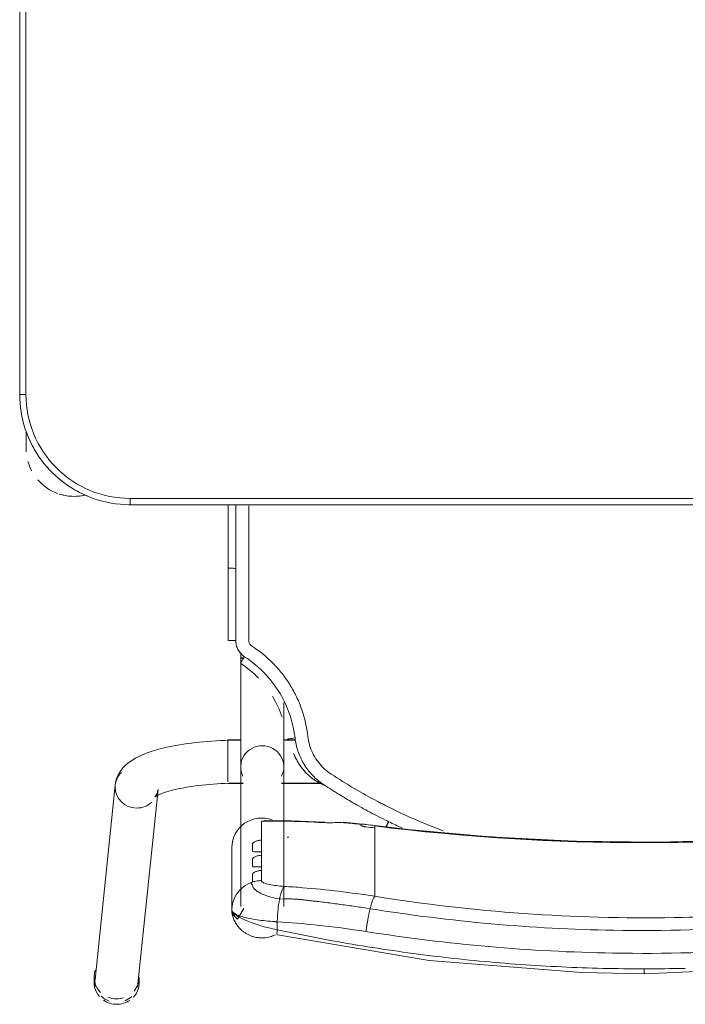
# Model space of a CAD drawing. Header units: metres. Extents: x 1.7 to 42.3, y -72.9 to -47.6.
# Tile 53 of 216: x 6.413 to 6.733, y -64.366 to -63.892. Entities that reach past the tile are written whole.
import ezdxf

# ---------------------------------------------------------------- set-up
doc = ezdxf.new("R2010")
doc.units = ezdxf.units.M
doc.layers.add('I-FURN', color=7, linetype='Continuous', lineweight=18)

# ---------------------------------------------------------------- blocks, each defined once
blk = doc.blocks.new('ConjuntoParaAlunoTamanho6 - CJA06_ConjuntoParaAlunoTamanho6-V15-2PAV - FRIGORÍFICA')
at = {"layer": 'I-FURN', "color": 253, "true_color": 0xaaaaaa}
for p, q in [((0.2432124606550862, 0.295256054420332), (0.2335379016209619, 0.201817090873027)), ((0.2425404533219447, 0.2945585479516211), (0.2425404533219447, 0.2919703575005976)), ((0.2643023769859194, 0.2919703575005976), (0.2643023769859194, 0.2945585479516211)), ((0.254127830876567, 0.1996852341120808), (0.26380238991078, 0.2931241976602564)), ((0.1731500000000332, 0.2581242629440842), (0.173150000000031, 0.190968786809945)), ((0.1938500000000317, 0.190968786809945), (0.1938500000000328, 0.2581242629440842)), ((0.1968477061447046, 0.2539495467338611), (0.1975389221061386, 0.2558006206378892)), ((0.1981000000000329, 0.2296403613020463), (0.1981000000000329, 0.2596939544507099)), ((0.1294314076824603, 0.243802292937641), (0.1294314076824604, 0.2531737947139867)), ((0.1745693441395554, 0.2544094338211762), (0.1751254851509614, 0.254353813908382)), ((0.1947122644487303, 0.2506185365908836), (0.1958994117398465, 0.2522106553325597)), ((0.1958994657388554, 0.2522107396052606), (0.1968476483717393, 0.2539494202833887)), ((0.1294314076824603, 0.2421389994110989), (0.1294314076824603, 0.243802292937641)), ((0.1294314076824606, 0.2421389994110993), (0.1294314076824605, 0.2365253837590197)), ((0.1838599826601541, 0.2390378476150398), (0.1838599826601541, 0.2407252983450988)), ((0.1294314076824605, 0.2365253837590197), (0.1294314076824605, 0.2348620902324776)), ((0.1294314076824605, 0.2348620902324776), (0.1294314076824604, 0.2292484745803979)), ((0.183859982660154, 0.231760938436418), (0.183859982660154, 0.233448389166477)), ((0.1294314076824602, 0.2275851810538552), (0.1294314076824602, 0.2292484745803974)), ((0.1294314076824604, 0.2275851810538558), (0.1294314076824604, 0.2219715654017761)), ((0.1838599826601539, 0.2170112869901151), (0.1838599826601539, 0.2261714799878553)), ((0.1294314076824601, 0.2203082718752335), (0.1294314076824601, 0.2219715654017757)), ((0.1294586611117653, 0.2191524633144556), (0.1443419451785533, 0.2175731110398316)), ((0.179439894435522, 0.2168937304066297), (0.1817272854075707, 0.2167811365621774)), ((0.1742864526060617, 0.1989367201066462), (0.1547360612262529, 0.1989367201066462)), ((0.1742893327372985, 0.1987867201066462), (0.1549429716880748, 0.1987867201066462)), ((0.1938500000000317, 0.1987867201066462), (0.1927106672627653, 0.1987867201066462)), ((0.2000000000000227, 0.1989367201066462), (0.192713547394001, 0.1989367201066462)), ((0.1938500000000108, 0.1984502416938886), (0.1938500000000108, 0.1987867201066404)), ((0.1938500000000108, 0.1976441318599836), (0.1938500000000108, 0.1984502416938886)), ((0.200000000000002, 0.1937960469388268), (0.2000000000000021, 0.1981376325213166)), ((0.1938500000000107, 0.1916047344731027), (0.1938500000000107, 0.1936664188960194)), ((0.200000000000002, 0.185727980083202), (0.200000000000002, 0.1936447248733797)), ((0.1938500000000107, 0.1858191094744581), (0.1938500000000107, 0.1868796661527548)), ((0.1938500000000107, 0.1837095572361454), (0.1938500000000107, 0.1858191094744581)), ((0.200000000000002, 0.17793672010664), (0.200000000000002, 0.1856002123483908)), ((0.1938500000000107, 0.1780885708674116), (0.1938500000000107, 0.1805865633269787)), ((0.1675711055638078, 0.1780867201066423), (0.1726767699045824, 0.1780867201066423)), ((0.1675962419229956, 0.1779367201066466), (0.1732320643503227, 0.1779367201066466)), ((0.1937679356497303, 0.1779367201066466), (0.2000000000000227, 0.1779367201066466)), ((0.1938500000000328, 0.1360373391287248), (0.1938500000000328, 0.1385735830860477)), ((0.1998252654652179, 0.1302070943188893), (0.1998241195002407, 0.09530095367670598)), ((0.1998165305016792, 0.0649665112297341), (0.1998241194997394, 0.0953010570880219)), ((0.2470000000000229, 0.0649665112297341), (-0.2469999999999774, 0.06496651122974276)), ((0.2470000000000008, 0.06496651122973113), (-0.2469999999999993, 0.06496651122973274)), ((0.2470000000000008, 0.06496651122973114), (0.2470000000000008, 0.06196651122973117)), ((0.2968749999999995, 0.03797151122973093), (0.2968749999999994, 0.02961464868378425)), ((0.2968749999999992, 0.03299232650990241), (0.2968749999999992, 0.03797151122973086)), ((0.3000000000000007, 0.01196651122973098), (0.2970000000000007, 0.01196651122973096)), ((0.3000000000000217, -0.332033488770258), (0.3000000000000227, 0.01196651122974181)), ((0.2999999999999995, -0.3320334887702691), (0.3000000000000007, 0.01196651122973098))]:
    blk.add_line(p, q, dxfattribs=at)
at = {"layer": 'I-FURN', "color": 253, "true_color": 0xaaaaaa, "flags": 128}
for points in [[(0.000100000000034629, 0.290399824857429), (-0.07266958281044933, 0.2872143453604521), (-0.1448601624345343, 0.2777017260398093), (-0.1760326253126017, 0.2716064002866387)], [(0.1762326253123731, 0.2716064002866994), (0.1033140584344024, 0.2839819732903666), (0.03017500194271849, 0.2898535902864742), (0.000100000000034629, 0.290399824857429)], [(0.1762658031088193, 0.2654018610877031), (0.1762658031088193, 0.2663721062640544), (0.1762658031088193, 0.2673423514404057), (0.1762658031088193, 0.268312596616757), (0.1762658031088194, 0.2692828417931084)], [(0.1980999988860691, 0.2597125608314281), (0.1979173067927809, 0.2609157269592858), (0.1973888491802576, 0.2620831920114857), (0.1953955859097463, 0.2642028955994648), (0.1922691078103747, 0.2589586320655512)], [(0.1975786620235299, 0.2559385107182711), (0.1979587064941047, 0.2577280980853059), (0.1981000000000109, 0.2596939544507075)], [(0.1980999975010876, 0.2597116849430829), (0.1980999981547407, 0.2521977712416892), (0.1980999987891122, 0.2446838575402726)], [(0.1981000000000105, 0.2296403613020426), (0.1981000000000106, 0.2371537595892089), (0.1981000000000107, 0.2446671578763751), (0.1981000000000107, 0.2521805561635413), (0.1981000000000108, 0.2596939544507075)], [(0.1881000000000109, 0.2462822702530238), (0.1881000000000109, 0.2453180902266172), (0.1881000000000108, 0.2443539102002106), (0.1881000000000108, 0.243389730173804), (0.1881000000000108, 0.2424255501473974)], [(0.1881002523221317, 0.246282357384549), (0.1899707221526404, 0.2470146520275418), (0.1917187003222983, 0.247994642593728)], [(0.1917187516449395, 0.2479946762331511), (0.1933094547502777, 0.2492039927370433), (0.1947121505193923, 0.2506184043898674)], [(0.1838599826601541, 0.2407252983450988), (0.1838599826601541, 0.241946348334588), (0.1838599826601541, 0.2431673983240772), (0.1838599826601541, 0.2443884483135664), (0.1838599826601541, 0.2456094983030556)], [(0.183859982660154, 0.233448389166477), (0.183859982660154, 0.2348457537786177), (0.183859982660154, 0.2362431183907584), (0.1838599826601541, 0.2376404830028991), (0.1838599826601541, 0.2390378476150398)], [(0.1881000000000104, 0.2386831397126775), (0.1881000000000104, 0.237799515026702), (0.1881000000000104, 0.2369158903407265), (0.1881000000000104, 0.236032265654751), (0.1881000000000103, 0.2351486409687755)], [(-0.1292586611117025, 0.2191524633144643), (-0.0886506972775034, 0.2234198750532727), (-0.04790057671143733, 0.2260954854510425), (-0.007073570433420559, 0.2271749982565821), (0.03376492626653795, 0.2266566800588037), (0.07454949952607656, 0.2245413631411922), (0.1152148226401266, 0.220832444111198), (0.1294586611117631, 0.2191524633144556)], [(0.1838599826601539, 0.2261714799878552), (0.183859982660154, 0.2275688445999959), (0.183859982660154, 0.2289662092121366), (0.183859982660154, 0.2303635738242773), (0.183859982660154, 0.231760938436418)], [(0.1881000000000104, 0.2314062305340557), (0.1881000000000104, 0.2305226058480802), (0.1881000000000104, 0.2296389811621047), (0.1881000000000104, 0.2287553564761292), (0.1881000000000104, 0.2278717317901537)], [(0.1294314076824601, 0.2193726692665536), (0.1294314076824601, 0.2196065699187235), (0.1294314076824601, 0.2198404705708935), (0.1294314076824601, 0.2200743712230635), (0.1294314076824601, 0.2203082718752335)], [(0.1361000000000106, 0.2190117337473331), (0.1361000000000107, 0.2189337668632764), (0.1361000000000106, 0.2188557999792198), (0.1361000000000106, 0.2187778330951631), (0.1361000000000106, 0.2186998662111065)], [(0.1535056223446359, 0.2176050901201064), (0.1692793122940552, 0.2168976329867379), (0.1813090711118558, 0.2167731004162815)], [(0.1817272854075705, 0.2167811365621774), (0.1827926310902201, 0.2168569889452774), (0.1838599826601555, 0.217011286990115)], [(0.2350704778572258, 0.2053619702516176), (0.2350077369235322, 0.2053133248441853), (0.2348200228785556, 0.2051835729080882), (0.2345106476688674, 0.2049931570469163), (0.2340848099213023, 0.20475802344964), (0.2335484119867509, 0.2044905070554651), (0.2329074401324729, 0.2042001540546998), (0.2321676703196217, 0.2038943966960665), (0.231334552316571, 0.2035790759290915), (0.2304131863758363, 0.2032588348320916), (0.2294083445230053, 0.2029374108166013), (0.2283245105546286, 0.2026178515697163), (0.2271659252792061, 0.2023026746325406), (0.2259366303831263, 0.2019939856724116), (0.2246405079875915, 0.2016935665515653), (0.2232813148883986, 0.2014029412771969), (0.2218627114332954, 0.2011234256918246), (0.2203882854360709, 0.200856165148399), (0.2188615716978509, 0.2006021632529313), (0.2172860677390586, 0.2003623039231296), (0.215665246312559, 0.2001373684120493), (0.2140025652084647, 0.1999280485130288), (0.2123014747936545, 0.1997349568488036), (0.2105654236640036, 0.1995586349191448), (0.208797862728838, 0.1993995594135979), (0.2070022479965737, 0.1992581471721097), (0.2051820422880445, 0.1991347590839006), (0.2033407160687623, 0.1990297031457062), (0.2014817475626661, 0.1989432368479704), (0.1996086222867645, 0.1988755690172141), (0.1977248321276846, 0.1988268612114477), (0.1958338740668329, 0.1987972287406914), (0.1939392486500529, 0.1987867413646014), (0.1938500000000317, 0.1987867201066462)], [(0.2335379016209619, 0.201817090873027), (0.2337286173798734, 0.2028696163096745), (0.2340307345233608, 0.2037613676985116), (0.2343720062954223, 0.2044473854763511), (0.2346851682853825, 0.2049236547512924), (0.2349211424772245, 0.2052118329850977), (0.2350504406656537, 0.2053439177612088), (0.2350704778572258, 0.2053619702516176)], [(0.254127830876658, 0.1996852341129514), (0.2537524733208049, 0.1976222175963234), (0.2531060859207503, 0.1957226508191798), (0.2522614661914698, 0.1940331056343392), (0.2512866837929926, 0.1925592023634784), (0.2502318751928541, 0.1912808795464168), (0.249127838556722, 0.1901677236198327), (0.2479903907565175, 0.1891887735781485), (0.2468256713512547, 0.1883170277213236), (0.2456343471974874, 0.1875306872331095), (0.2444143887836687, 0.1868128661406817), (0.2431627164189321, 0.1861507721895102), (0.2418761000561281, 0.1855348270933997), (0.2405516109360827, 0.1849579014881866), (0.2391868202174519, 0.1844147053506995), (0.2377798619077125, 0.1839013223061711), (0.2363294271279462, 0.1834148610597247), (0.234834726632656, 0.1829531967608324), (0.2332954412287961, 0.1825147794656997), (0.2317116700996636, 0.182098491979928), (0.2300838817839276, 0.18170354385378), (0.2284128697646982, 0.1813293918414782), (0.2266997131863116, 0.1809756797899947), (0.2249457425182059, 0.180642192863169), (0.2231525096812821, 0.1803288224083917), (0.2213217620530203, 0.1800355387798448), (0.2194554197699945, 0.1797623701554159), (0.2175555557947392, 0.1795093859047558), (0.2156243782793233, 0.1792766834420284), (0.2136642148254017, 0.1790643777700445), (0.2116774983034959, 0.1788725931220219), (0.209666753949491, 0.1787014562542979), (0.2076345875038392, 0.1785510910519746), (0.2055836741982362, 0.1784216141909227), (0.2035167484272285, 0.1783131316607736), (0.201436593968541, 0.1782257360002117), (0.1993460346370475, 0.1781595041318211), (0.1972479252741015, 0.1781144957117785), (0.1951451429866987, 0.1780907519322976), (0.1938500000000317, 0.1780867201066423)], [(0.1731500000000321, 0.1601508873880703), (0.1731500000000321, 0.1620004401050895), (0.1731500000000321, 0.1638180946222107), (0.1731500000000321, 0.1656009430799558), (0.173150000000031, 0.1673461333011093), (0.173150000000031, 0.1690508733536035), (0.173150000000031, 0.1707124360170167), (0.173150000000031, 0.1723281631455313), (0.173150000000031, 0.1738954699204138), (0.173150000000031, 0.1754118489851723), (0.173150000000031, 0.1768748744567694), (0.173150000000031, 0.1782822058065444), (0.173150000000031, 0.1796315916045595), (0.173150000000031, 0.1809208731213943), (0.173150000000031, 0.1821479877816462), (0.173150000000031, 0.1833109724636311), (0.173150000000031, 0.1844079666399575), (0.173150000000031, 0.1854372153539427), (0.173150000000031, 0.1863970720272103), (0.173150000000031, 0.1872860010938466), (0.173150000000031, 0.1881025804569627), (0.173150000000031, 0.1888455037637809), (0.173150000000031, 0.1895135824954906), (0.173150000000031, 0.1901057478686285), (0.173150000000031, 0.1906210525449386), (0.173150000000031, 0.190968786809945)], [(0.1938500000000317, 0.190968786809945), (0.1938500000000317, 0.1905139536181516), (0.1938500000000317, 0.1899816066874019), (0.1938500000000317, 0.1893725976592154), (0.1938500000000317, 0.1886879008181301), (0.1938500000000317, 0.1879286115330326), (0.1938500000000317, 0.1870959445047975), (0.1938500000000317, 0.1861912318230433), (0.1938500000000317, 0.1852159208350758), (0.1938500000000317, 0.1841715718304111), (0.1938500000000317, 0.1830598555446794), (0.1938500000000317, 0.1818825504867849), (0.1938500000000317, 0.1806415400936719), (0.1938500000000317, 0.1793388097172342), (0.1938500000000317, 0.177976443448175), (0.1938500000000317, 0.1765566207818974), (0.1938500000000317, 0.1750816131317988), (0.1938500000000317, 0.1735537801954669), (0.1938500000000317, 0.1719755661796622), (0.1938500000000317, 0.1703494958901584), (0.1938500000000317, 0.1686781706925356), (0.1938500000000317, 0.1669642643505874), (0.1938500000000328, 0.1652105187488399), (0.1938500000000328, 0.1634197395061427), (0.1938500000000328, 0.1615947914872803), (0.1938500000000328, 0.1597385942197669), (0.1938500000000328, 0.1578541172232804), (0.1938500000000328, 0.1559443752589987), (0.1938500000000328, 0.1540124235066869), (0.1938500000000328, 0.1520613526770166), (0.1938500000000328, 0.1500942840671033), (0.1938500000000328, 0.1481143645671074), (0.1938500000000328, 0.1461247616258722), (0.1938500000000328, 0.1441286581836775), (0.1938500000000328, 0.1421292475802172), (0.1938500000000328, 0.1401297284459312), (0.1938500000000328, 0.1385735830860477)], [(0.168410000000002, 0.1843247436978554), (0.168410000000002, 0.184339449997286), (0.168410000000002, 0.1843541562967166), (0.168410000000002, 0.1843688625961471), (0.168410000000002, 0.1843835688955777)], [(0.1962270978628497, 0.1302521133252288), (0.19622673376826, 0.126394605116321), (0.1962264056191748, 0.1225375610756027), (0.1962261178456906, 0.1186811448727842), (0.1962258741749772, 0.1148255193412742), (0.1962256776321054, 0.1109708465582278), (0.1962255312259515, 0.1071172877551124), (0.196225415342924, 0.1032650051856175), (0.1962252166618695, 0.0994141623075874), (0.1962252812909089, 0.09556492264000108)], [(0.2469999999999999, 0.0619665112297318), (0.1234999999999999, 0.0619665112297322), (-1.453485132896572e-16, 0.06196651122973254), (-0.1235000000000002, 0.06196651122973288), (-0.2470000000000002, 0.06196651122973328)], [(-0.2469999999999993, 0.06196651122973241), (-0.1234999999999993, 0.0619665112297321), (7.44471151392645e-16, 0.06196651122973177), (0.1235000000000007, 0.06196651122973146), (0.2470000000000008, 0.06196651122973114)], [(0.3000000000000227, 0.01196651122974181), (0.2999576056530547, 0.01408594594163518), (0.2998304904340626, 0.01620199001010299), (0.2996188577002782, 0.01831125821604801), (0.2993230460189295, 0.02041037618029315), (0.2989435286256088, 0.0224959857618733), (0.2984809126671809, 0.02456475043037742), (0.2979359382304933, 0.02661336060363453), (0.2973094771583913, 0.02863853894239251), (0.2966025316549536, 0.03063704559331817), (0.2958162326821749, 0.0326056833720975), (0.2949518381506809, 0.03454130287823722), (0.2940107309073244, 0.03644080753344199), (0.2929944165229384, 0.03830115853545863), (0.2919045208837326, 0.04011937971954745), (0.2907427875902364, 0.04189256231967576), (0.2895110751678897, 0.0436178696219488), (0.2882113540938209, 0.04529254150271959), (0.2868457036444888, 0.04691389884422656), (0.2854163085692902, 0.04847934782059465), (0.283925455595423, 0.04998638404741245), (0.2823755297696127, 0.05143259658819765), (0.2807690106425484, 0.0528156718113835), (0.2791084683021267, 0.05413339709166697), (0.2773965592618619, 0.05538366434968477), (0.2756360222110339, 0.05656447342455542), (0.2738296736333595, 0.05767393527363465), (0.2719804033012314, 0.0587102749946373), (0.2700911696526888, 0.05967183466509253), (0.2681649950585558, 0.06055707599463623), (0.266204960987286, 0.06136458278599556), (0.2642142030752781, 0.06209306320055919), (0.2621959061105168, 0.06274135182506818), (0.2601532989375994, 0.06330841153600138), (0.258089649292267, 0.0637933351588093), (0.2560082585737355, 0.06419534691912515), (0.2539124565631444, 0.06451380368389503), (0.2518055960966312, 0.06474819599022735), (0.2496910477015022, 0.06489814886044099), (0.2475721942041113, 0.06496342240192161), (0.2470000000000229, 0.0649665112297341)], [(0.2968750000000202, 0.03000167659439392), (0.2968750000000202, 0.030570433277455), (0.2968750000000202, 0.03112383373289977), (0.2968750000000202, 0.03166099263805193), (0.2968750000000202, 0.03218105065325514), (0.2968750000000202, 0.03268317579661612), (0.2968750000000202, 0.03316656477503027), (0.2968750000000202, 0.03363044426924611), (0.2968750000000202, 0.03407407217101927), (0.2968750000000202, 0.0344967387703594), (0.2968750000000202, 0.03489776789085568), (0.2968750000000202, 0.03527651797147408), (0.2968750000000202, 0.03563238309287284), (0.2968750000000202, 0.03596479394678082), (0.2968750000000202, 0.03627321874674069), (0.2968750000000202, 0.03655716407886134), (0.2968750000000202, 0.03681617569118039), (0.2968750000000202, 0.03704983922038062), (0.2968750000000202, 0.03725778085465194), (0.2968750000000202, 0.03743966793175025), (0.2968750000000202, 0.03759520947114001), (0.2968750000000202, 0.03772415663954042), (0.2968750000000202, 0.03782630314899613), (0.2968750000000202, 0.03790148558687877), (0.2968750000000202, 0.03794958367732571), (0.2968750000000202, 0.03797052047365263)], [(0.2969999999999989, -0.3320334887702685), (0.2969999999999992, -0.2460334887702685), (0.2969999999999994, -0.1600334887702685), (0.2969999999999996, -0.07403348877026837), (0.2969999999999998, 0.01196651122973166)], [(0.2970000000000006, 0.01196651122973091), (0.2970000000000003, -0.07403348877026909), (0.297, -0.1600334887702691), (0.2969999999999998, -0.2460334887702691), (0.2969999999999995, -0.3320334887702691)]]:
    blk.add_lwpolyline(points, dxfattribs=at)
at = {"layer": 'I-FURN', "color": 253, "true_color": 0xaaaaaa}
for centre, radius, start, end in [((0.2469999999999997, 0.01196651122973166), 0.05000000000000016, 359.9999999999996, 89.9999999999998), ((0.2470000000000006, 0.01196651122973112), 0.05000000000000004, 1.399444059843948e-13, 90.00000000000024), ((0.2470000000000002, 0.01196651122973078), 0.05300000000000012, 57.30006590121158, 67.50000000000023), ((0.2470000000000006, 0.01196651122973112), 0.05300000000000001, 57.30006590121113, 67.49999999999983), ((0.2738749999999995, 0.03797151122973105), 0.02300000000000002, 76.38887581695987, 103.1031885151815), ((0.2738749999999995, 0.03797151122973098), 0.02299999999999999, 71.99999999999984, 102.5792801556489), ((0.2738749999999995, 0.03797151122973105), 0.02300000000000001, 41.01943934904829, 70.30682625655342), ((0.2470000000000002, 0.01196651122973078), 0.05300000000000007, 37.16069583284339, 53.14964399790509), ((0.2470000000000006, 0.01196651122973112), 0.05299999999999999, 37.16069583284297, 53.14964399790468), ((0.2738749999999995, 0.03797151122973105), 0.02299999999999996, 15.73052841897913, 27.60206611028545), ((0.2470000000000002, 0.01196651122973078), 0.05300000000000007, 22.50000000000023, 32.69993391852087), ((0.2470000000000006, 0.01196651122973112), 0.053, 22.49999999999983, 32.69993391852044), ((0.2738749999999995, 0.03797151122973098), 0.02300000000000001, 359.9999999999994, 4.00914843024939)]:
    blk.add_arc(centre, radius, start, end, dxfattribs=at)
for centre, major_axis, ratio, start_param, end_param in [((0.253507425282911, 0.2941901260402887), (-0.01029496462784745, 0.001065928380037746), 0.9671584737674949, 5.223080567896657, 5.597592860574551), ((0.2534214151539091, 0.2945585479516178), (0.01088096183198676, 0), 0.9659258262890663, 1.570796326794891, 2.182165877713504), ((0.2534214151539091, 0.2945585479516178), (-0.01088096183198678, 5.623562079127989e-17), 0.9659258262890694, 4.098127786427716, 4.71238898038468), ((0.253507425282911, 0.2941901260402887), (-0.01029496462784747, 0.001065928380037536), 0.9671584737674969, 4.026796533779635, 4.467460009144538), ((0.2534214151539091, 0.2945585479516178), (0.01088096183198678, 0), 0.9659258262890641, 2.404321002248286, 3.312013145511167), ((0.2534214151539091, 0.2919703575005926), (0.01088096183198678, 0), 0.9659258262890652, 2.446266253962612, 3.141592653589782), ((0.2534214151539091, 0.2919703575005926), (0.01088096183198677, 0), 0.96592582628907, 1.581693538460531, 1.883969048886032), ((0.2534214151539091, 0.2919703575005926), (0.01088096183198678, 0), 0.9659258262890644, 1.17635546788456, 1.570796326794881), ((0.2534214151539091, 0.2919703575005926), (0.01088096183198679, 0), 0.9659258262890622, 5.959866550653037, 7.062609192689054), ((0.2534214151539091, 0.2945585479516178), (0.01088096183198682, 0), 0.965925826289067, 6.052088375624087, 6.985955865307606), ((0.253507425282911, 0.2941901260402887), (-0.01029496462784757, 0.001065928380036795), 0.9671584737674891, 6.102342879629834, 6.38299102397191), ((0.253507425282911, 0.2941901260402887), (-0.01029496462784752, 0.00106592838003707), 0.9671584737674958, 3.141592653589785, 3.502974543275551), ((9.999999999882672e-05, -0.7715866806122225), (1.021100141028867, 0), 0.9781476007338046, 1.44377104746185, 1.697821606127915), ((9.999999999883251e-05, -0.7711708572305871), (1.0208981, 0), 0.9781476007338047, 1.443771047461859, 1.697821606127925), ((0.1837000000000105, 0.2296403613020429), (0.01439999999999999, 0), 0.9781476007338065, 4.362104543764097, 6.28318530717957), ((0.1794715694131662, 0.6012766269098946), (0.3849999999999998, 0), 0.9781476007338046, 4.689765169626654, 4.691851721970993), ((0.1794715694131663, 0.6035636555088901), (0.3949999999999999, 0), 0.9781476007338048, 4.585363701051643, 4.595995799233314), ((0.1794715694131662, 0.6022122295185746), (0.3947979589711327, 0), 0.9781476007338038, 4.585363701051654, 4.595935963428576), ((0.1794715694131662, 0.6026280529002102), (0.3949999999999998, 0), 0.9781476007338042, 4.602237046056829, 4.623286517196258), ((0.1452124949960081, 0.227535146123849), (0.0008705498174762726, 0.009962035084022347), 0.01850094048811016, 2.932960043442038, 3.325659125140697), ((0.1794715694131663, 0.6033557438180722), (0.3949999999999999, 0), 0.9781476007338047, 4.644485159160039, 4.723499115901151), ((0.2438328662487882, 0.2007511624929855), (-0.01029496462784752, 0.001065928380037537), 0.9671584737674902, 4.812194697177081, 5.597592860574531), ((0.2438328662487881, 0.2007511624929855), (-0.01029496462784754, 0.001065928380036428), 0.967158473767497, 3.241398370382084, 4.812194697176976), ((0.2438328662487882, 0.2007511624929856), (-0.01029496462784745, 0.001065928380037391), 0.9671584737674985, 2.456000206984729, 3.241398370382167), ((0.1835000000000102, 0.1909687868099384), (0.01034999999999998, 0), 0.9781476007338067, 2.686586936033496, 4.712388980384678), ((0.1835000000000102, 0.1909687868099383), (0.01035000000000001, 0), 0.9781476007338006, 4.712388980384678, 6.73819102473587), ((0.1835000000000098, 0.1385735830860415), (0.01035000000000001, 0), 0.06975647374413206, 5.759586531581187, 6.776353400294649)]:
    blk.add_ellipse(centre, major_axis=major_axis, ratio=ratio, start_param=start_param, end_param=end_param, dxfattribs=at)
for points in [[(0.0001000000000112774, 0.2903571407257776), (0.0001000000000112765, 0.2902912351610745), (0.0001000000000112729, 0.2900051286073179), (0.0001000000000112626, 0.2891558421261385), (0.0001000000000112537, 0.2884139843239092), (0.0001000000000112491, 0.2880248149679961)], [(0.0001000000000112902, 0.2880248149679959), (-0.006508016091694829, 0.288024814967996), (-0.01311637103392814, 0.2879458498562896), (-0.01972184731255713, 0.2877884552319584)], [(0.01992242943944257, 0.287788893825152), (0.01331661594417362, 0.287946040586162), (0.006708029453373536, 0.2880248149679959), (0.0001000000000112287, 0.288024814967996)], [(0.03972822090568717, 0.287082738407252), (0.03313130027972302, 0.2873962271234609), (0.02652827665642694, 0.2876317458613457), (0.0199224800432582, 0.2877888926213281)], [(0.05949739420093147, 0.285908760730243), (0.05291607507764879, 0.2863777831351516), (0.04632532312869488, 0.2867692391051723), (0.03972846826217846, 0.2870827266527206)], [(0.07920996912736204, 0.284269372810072), (0.07265096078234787, 0.2848931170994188), (0.06607919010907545, 0.2854396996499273), (0.05949798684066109, 0.2859087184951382)], [(0.09884629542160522, 0.2821678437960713), (0.09231561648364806, 0.2829446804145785), (0.08576917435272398, 0.2836456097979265), (0.07920996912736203, 0.284269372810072)], [(0.1183880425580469, 0.2796108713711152), (0.1118923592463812, 0.2805381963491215), (0.1053779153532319, 0.2813908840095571), (0.0988477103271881, 0.2821676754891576)], [(0.1378172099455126, 0.276606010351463), (0.1313620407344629, 0.2776813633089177), (0.1248851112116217, 0.278683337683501), (0.1183894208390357, 0.2796106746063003)], [(0.1571157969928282, 0.2731608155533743), (0.1507070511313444, 0.274381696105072), (0.1442735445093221, 0.2755304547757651), (0.1378182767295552, 0.2766058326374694)], [(0.1316375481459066, 0.2591403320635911), (0.1317514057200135, 0.2595920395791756), (0.1319774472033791, 0.2605307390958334), (0.1323069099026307, 0.2620269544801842), (0.1326223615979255, 0.2635911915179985), (0.1329198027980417, 0.2652023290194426), (0.1331950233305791, 0.2668394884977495), (0.1334445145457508, 0.2684805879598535), (0.1335915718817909, 0.2695629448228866), (0.1336597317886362, 0.2700975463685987)], [(0.1762658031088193, 0.2692828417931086), (0.1699094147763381, 0.2706467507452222), (0.1635252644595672, 0.2719397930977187), (0.1571163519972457, 0.273160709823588)], [(0.1762658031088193, 0.2692828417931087), (0.1763289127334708, 0.2696584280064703), (0.1764189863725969, 0.2703746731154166), (0.1764353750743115, 0.2712021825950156), (0.1763587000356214, 0.2714863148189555), (0.1763029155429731, 0.2715564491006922)], [(0.175125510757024, 0.254353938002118), (0.1751984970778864, 0.2547076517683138), (0.175339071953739, 0.2554367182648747), (0.1755320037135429, 0.2565866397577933), (0.1757052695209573, 0.2577841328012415), (0.175857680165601, 0.259019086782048), (0.1759880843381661, 0.2602816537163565), (0.176095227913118, 0.2615619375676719), (0.1761782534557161, 0.2628495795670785), (0.176236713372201, 0.2641342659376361), (0.1762589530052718, 0.2649819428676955), (0.1762658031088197, 0.2654018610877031)], [(0.1981000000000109, 0.2596939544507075), (0.1981000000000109, 0.2603482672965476), (0.1970264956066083, 0.2616503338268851), (0.1923900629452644, 0.2633751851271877), (0.1852348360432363, 0.264697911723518), (0.1793352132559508, 0.265233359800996), (0.1762658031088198, 0.265401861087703)], [(0.1773477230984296, 0.2654886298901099), (0.1769960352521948, 0.2655831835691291), (0.1766427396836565, 0.265676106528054), (0.1762885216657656, 0.2657672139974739)], [(0.1294314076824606, 0.2531737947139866), (0.1295198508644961, 0.253273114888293), (0.1297044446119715, 0.2535308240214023), (0.1300007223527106, 0.2540876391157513), (0.1303127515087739, 0.2548081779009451), (0.1306367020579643, 0.2556847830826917), (0.1309683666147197, 0.2567044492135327), (0.131303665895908, 0.2578553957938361), (0.1315267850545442, 0.2587009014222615), (0.1316375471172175, 0.2591403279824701)], [(0.1728535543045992, 0.2483980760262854), (0.1729696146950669, 0.2485030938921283), (0.1732027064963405, 0.2487702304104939), (0.1735510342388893, 0.2493354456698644), (0.1738939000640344, 0.250058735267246), (0.174227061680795, 0.2509327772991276), (0.1745466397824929, 0.2519451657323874), (0.1748487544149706, 0.2530845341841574), (0.1750359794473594, 0.2539200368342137), (0.1751255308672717, 0.2543540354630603)], [(0.1838599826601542, 0.2456094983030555), (0.1842192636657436, 0.2456134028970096), (0.1849375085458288, 0.2456477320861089), (0.1860079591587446, 0.2457777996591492), (0.1870655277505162, 0.2459854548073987), (0.1877580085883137, 0.2461749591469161), (0.1881001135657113, 0.246282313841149)], [(0.124341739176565, 0.2095039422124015), (0.1152901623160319, 0.2140849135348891), (0.1060704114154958, 0.2181435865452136), (0.09665883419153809, 0.2216798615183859)], [(0.1161867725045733, 0.2203892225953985), (0.1183701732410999, 0.2193953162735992), (0.1205408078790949, 0.2183733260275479), (0.1226981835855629, 0.2173235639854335)], [(0.1226981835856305, 0.2173235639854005), (0.1229127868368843, 0.2177608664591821), (0.1233583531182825, 0.2186550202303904), (0.1237690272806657, 0.2194524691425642), (0.1239499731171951, 0.2197966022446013)], [(0.1233396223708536, 0.218131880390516), (0.1231915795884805, 0.2178324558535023), (0.1230392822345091, 0.2175283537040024), (0.1228883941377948, 0.2172307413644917)], [(0.1239464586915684, 0.2193573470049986), (0.1237666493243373, 0.2189779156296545), (0.1235632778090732, 0.2185567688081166), (0.1233517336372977, 0.2181258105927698)], [(0.1336000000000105, 0.2198095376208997), (0.1337709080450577, 0.2197895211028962), (0.1341016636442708, 0.2197447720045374), (0.1345570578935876, 0.2196652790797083), (0.1349943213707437, 0.2195675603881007), (0.1353772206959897, 0.2194610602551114), (0.1356877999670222, 0.2193475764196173), (0.1359253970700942, 0.219230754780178), (0.1360624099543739, 0.2191208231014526), (0.1360974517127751, 0.2190478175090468), (0.1361000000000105, 0.2190117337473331)], [(0.1361000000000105, 0.2186998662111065), (0.136100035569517, 0.2186828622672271), (0.1360918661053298, 0.2186492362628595), (0.1360665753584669, 0.2186169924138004), (0.1360494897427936, 0.2186013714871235)], [(0.1443226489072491, 0.217792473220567), (0.145762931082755, 0.2177625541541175), (0.1486002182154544, 0.2177478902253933), (0.1513336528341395, 0.2178205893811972), (0.15267016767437, 0.2178778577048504)], [(0.1526701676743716, 0.2178778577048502), (0.1531962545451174, 0.2175770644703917), (0.1536937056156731, 0.2175210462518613), (0.1541742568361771, 0.2177192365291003)], [(0.1243563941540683, 0.2165087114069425), (0.124080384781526, 0.2166453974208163), (0.1235279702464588, 0.2169178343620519), (0.122974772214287, 0.2171883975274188), (0.1226979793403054, 0.2173232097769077)], [(0.1409843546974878, 0.2075760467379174), (0.1382577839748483, 0.2091620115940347), (0.1327588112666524, 0.2122360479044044), (0.127170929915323, 0.2151169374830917), (0.1243563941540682, 0.2165087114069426)], [(0.127982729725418, 0.2076229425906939), (0.1273791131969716, 0.2079405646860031), (0.1261687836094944, 0.2085716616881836), (0.1249518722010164, 0.2091945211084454), (0.1243417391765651, 0.2095039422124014)], [(0.1503955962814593, 0.1944471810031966), (0.1467277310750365, 0.1968417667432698), (0.139345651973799, 0.2014179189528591), (0.1318066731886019, 0.205611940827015), (0.1279827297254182, 0.2076229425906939)], [(0.1463509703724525, 0.2043213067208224), (0.1454617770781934, 0.2048741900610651), (0.1436780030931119, 0.205969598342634), (0.1418838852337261, 0.2070440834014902), (0.1409843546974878, 0.207576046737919)], [(0.1537794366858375, 0.1996302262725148), (0.152557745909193, 0.2004277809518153), (0.1501008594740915, 0.2020049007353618), (0.1476209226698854, 0.2035451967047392), (0.1463764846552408, 0.2043055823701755)], [(0.1586329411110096, 0.1970969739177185), (0.1570319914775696, 0.1982151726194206), (0.1553072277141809, 0.1991556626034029), (0.1535014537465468, 0.1998979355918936)], [(0.1537415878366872, 0.1997177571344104), (0.1547233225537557, 0.1993071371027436), (0.1557480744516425, 0.1988086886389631), (0.1568013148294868, 0.1981978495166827)], [(0.1624994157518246, 0.1911047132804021), (0.1613359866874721, 0.192802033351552), (0.1586948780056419, 0.1959437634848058), (0.1554966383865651, 0.1985081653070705), (0.1537794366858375, 0.1996302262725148)], [(0.1544771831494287, 0.1911188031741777), (0.1538595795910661, 0.1917419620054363), (0.1525591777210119, 0.1929224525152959), (0.1511359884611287, 0.193963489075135), (0.1503955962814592, 0.1944471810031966)], [(0.1615632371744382, 0.1763592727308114), (0.1612423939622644, 0.179146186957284), (0.1596820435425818, 0.1845386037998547), (0.1564514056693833, 0.1891220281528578), (0.1544771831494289, 0.1911188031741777)], [(0.1637112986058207, 0.1892355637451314), (0.163521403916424, 0.1895535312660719), (0.1631293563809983, 0.1901833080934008), (0.1627133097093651, 0.1907999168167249), (0.1624994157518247, 0.191104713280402)], [(0.1650109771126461, 0.1907575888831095), (0.1653668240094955, 0.1902631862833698), (0.1660439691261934, 0.1892504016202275), (0.1669511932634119, 0.1876675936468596), (0.1677473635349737, 0.1860264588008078), (0.16820222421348, 0.1848969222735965), (0.1684100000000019, 0.1843247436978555)], [(0.1677424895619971, 0.1770639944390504), (0.1674964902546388, 0.1792013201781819), (0.1665590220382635, 0.1834307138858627), (0.164789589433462, 0.1873763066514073), (0.1637112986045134, 0.1892355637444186)], [(0.1714634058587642, 0.1778021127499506), (0.1714682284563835, 0.1777616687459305), (0.1712817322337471, 0.177658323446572), (0.1704566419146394, 0.1774597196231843), (0.1692131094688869, 0.1772481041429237), (0.1682328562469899, 0.1771200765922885), (0.1677424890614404, 0.1770642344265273)], [(0.178597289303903, 0.1570264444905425), (0.1766742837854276, 0.1601806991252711), (0.1751000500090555, 0.163548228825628), (0.1739019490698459, 0.1670403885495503)], [(0.1939136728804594, 0.1411945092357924), (0.1908365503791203, 0.143207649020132), (0.1879501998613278, 0.1455989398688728), (0.1853711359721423, 0.1482650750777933)], [(0.1919863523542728, 0.1380495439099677), (0.1922544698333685, 0.1384598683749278), (0.1927841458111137, 0.1392806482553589), (0.1934388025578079, 0.1403259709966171), (0.1938540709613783, 0.1410265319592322), (0.1939293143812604, 0.1411928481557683), (0.1939136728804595, 0.1411945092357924)], [(0.1962270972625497, 0.1302521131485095), (0.1962244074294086, 0.1310361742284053), (0.196036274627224, 0.1325521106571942), (0.1951915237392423, 0.1347279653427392), (0.1938272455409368, 0.1366302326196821), (0.1926490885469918, 0.137618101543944), (0.1919863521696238, 0.1380501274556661)], [(0.1900014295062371, 0.1302474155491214), (0.1900004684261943, 0.1305019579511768), (0.1899391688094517, 0.1309935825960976), (0.1896635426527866, 0.1316979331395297), (0.189220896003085, 0.132311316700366), (0.1888417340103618, 0.132628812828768), (0.1886288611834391, 0.1327672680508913)], [(0.1900013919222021, 0.09555402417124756), (0.190001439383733, 0.09868370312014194), (0.1900013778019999, 0.1048192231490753), (0.1900014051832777, 0.1131431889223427), (0.1900014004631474, 0.1217255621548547), (0.1900014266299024, 0.1274031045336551), (0.190001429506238, 0.1302474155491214)], [(0.1998210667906, 0.1302049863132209), (0.1998445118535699, 0.1302108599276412), (0.1996945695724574, 0.130222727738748), (0.1989137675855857, 0.1302381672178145), (0.1976969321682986, 0.1302488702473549), (0.1967197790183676, 0.1302517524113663), (0.1962270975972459, 0.1302520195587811)], [(0.1998187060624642, 0.1302043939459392), (0.1998185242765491, 0.1272925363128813), (0.1998182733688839, 0.1243806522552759), (0.1998180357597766, 0.1214692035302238)], [(0.1998198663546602, 0.09528842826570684), (0.1998196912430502, 0.1010983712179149), (0.1998194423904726, 0.1127324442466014), (0.199820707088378, 0.1243808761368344), (0.1998210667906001, 0.1302049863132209)], [(0.1998174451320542, 0.1127339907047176), (0.199817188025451, 0.1069128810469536), (0.1998173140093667, 0.1010953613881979), (0.1998174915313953, 0.09528493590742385)], [(0.1962252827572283, 0.0955648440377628), (0.1966195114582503, 0.0955637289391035), (0.197011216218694, 0.09555819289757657), (0.1973810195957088, 0.09554851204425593)], [(0.1998241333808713, 0.09530095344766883), (0.1998241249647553, 0.0952967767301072), (0.1998227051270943, 0.09529260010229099), (0.1998198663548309, 0.09528842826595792)], [(0.1998200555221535, 0.06496652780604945), (0.1998200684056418, 0.075073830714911), (0.1998199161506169, 0.08518111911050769), (0.199819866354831, 0.09528842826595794)], [(0.1998176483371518, 0.0753381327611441), (0.1998176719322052, 0.07188093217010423), (0.1998176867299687, 0.06842373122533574), (0.199817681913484, 0.06496652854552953)]]:
    blk.add_open_spline(points, degree=3, dxfattribs=at)
for points, knots in [([(-0.1334597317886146, 0.2700975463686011), (-0.0847039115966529, 0.2777950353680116), (0.005190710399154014, 0.2841531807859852), (0.09465608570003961, 0.2762553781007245), (0.1336597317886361, 0.2700975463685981)], [-1, -1, -1, -1, -0.4444444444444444, 0, 0, 0, 0]), ([(-0.1314375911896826, 0.2591405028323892), (-0.0834284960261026, 0.2668293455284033), (0.005115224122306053, 0.2731845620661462), (0.09323131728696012, 0.2652914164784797), (0.1316375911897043, 0.2591405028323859)], [-1, -1, -1, -1, -0.4444444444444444, 0, 0, 0, 0]), ([(0.1336597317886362, 0.2700975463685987), (0.1415528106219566, 0.2688514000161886), (0.155777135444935, 0.2669874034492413), (0.1699719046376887, 0.2657985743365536), (0.1762658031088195, 0.2654018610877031)], [-1, -1, -1, -1, -0.4444444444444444, 0, 0, 0, 0]), ([(0.177156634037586, 0.2716160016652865), (0.1777719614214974, 0.2719233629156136), (0.1793282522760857, 0.2725684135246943), (0.1819571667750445, 0.2731539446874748), (0.1849590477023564, 0.2732031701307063), (0.1874098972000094, 0.2727407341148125), (0.1890477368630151, 0.2721641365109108), (0.1899555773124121, 0.271763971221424), (0.1906190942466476, 0.2714305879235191), (0.1912702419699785, 0.2710585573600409), (0.1921219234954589, 0.2705073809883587), (0.1931349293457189, 0.2697297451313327), (0.1942280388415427, 0.268695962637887), (0.1951608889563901, 0.2676305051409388), (0.1959446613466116, 0.2665608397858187), (0.1966003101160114, 0.2654700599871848), (0.1971213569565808, 0.2643906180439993), (0.1975150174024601, 0.2633435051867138), (0.1977954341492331, 0.2623445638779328), (0.1980407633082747, 0.2610829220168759), (0.1980992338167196, 0.2602308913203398), (0.1980999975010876, 0.2597116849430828)], [0.3316015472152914, 0.3316015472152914, 0.3316015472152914, 0.3316015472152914, 0.375, 0.4375, 0.5, 0.5625, 0.59375, 0.609375, 0.625, 0.640625, 0.65625, 0.6875, 0.71875, 0.75, 0.78125, 0.8125, 0.84375, 0.875, 0.90625, 0.9375, 1, 1, 1, 1]), ([(0.1762658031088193, 0.2692828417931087), (0.1778018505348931, 0.2689533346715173), (0.1808409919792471, 0.2682343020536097), (0.1851045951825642, 0.267035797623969), (0.1888538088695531, 0.2657760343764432), (0.1930172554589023, 0.2641128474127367), (0.1970774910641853, 0.2618686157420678), (0.198099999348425, 0.260342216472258), (0.1980999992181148, 0.2597116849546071)], [0, 0, 0, 0, 0.125, 0.25, 0.375, 0.5, 0.75, 1, 1, 1, 1]), ([(0.1294314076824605, 0.2531737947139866), (0.08224027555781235, 0.260753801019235), (-0.00483574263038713, 0.2670240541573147), (-0.0914775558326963, 0.2592379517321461), (-0.1292314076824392, 0.2531737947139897)], [-1, -1, -1, -1, -0.4444444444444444, 0, 0, 0, 0]), ([(0.1958851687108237, 0.2625658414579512), (0.1956481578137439, 0.2626327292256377), (0.1951721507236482, 0.2627089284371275), (0.1947024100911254, 0.2626715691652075), (0.1944798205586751, 0.2626293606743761)], [0.3140408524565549, 0.3140408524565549, 0.3140408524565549, 0.3140408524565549, 0.375, 0.4333513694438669, 0.4333513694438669, 0.4333513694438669, 0.4333513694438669]), ([(0.197960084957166, 0.2605861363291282), (0.197891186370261, 0.2607999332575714), (0.1976907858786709, 0.261243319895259), (0.1972346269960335, 0.2618287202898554), (0.1968233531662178, 0.2621375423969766), (0.1966025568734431, 0.2622644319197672)], [0.0709967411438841, 0.0709967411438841, 0.0709967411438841, 0.0709967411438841, 0.125, 0.1875, 0.25, 0.25, 0.25, 0.25]), ([(0.1316375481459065, 0.2591403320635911), (0.1339949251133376, 0.2587682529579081), (0.1387087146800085, 0.2580511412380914), (0.145774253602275, 0.2570563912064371), (0.1516557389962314, 0.2562947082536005), (0.1557684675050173, 0.2557982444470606), (0.1581167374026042, 0.2555225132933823), (0.1598777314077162, 0.2553247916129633), (0.1616345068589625, 0.2551123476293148), (0.163388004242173, 0.2548905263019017), (0.1651435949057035, 0.2546919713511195), (0.1669065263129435, 0.2545489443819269), (0.1686772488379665, 0.254466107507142), (0.1710430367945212, 0.2544048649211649), (0.1728237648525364, 0.2544237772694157), (0.1740129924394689, 0.2544652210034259)], [0, 0, 0, 0, 0.1666666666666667, 0.3333333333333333, 0.5, 0.5833333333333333, 0.625, 0.6666666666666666, 0.7083333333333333, 0.75, 0.7916666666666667, 0.8333333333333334, 0.875, 0.9166666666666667, 1, 1, 1, 1]), ([(0.1294314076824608, 0.2531737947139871), (0.1352201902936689, 0.2522542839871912), (0.1468102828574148, 0.250642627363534), (0.1612933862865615, 0.2491934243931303), (0.1699656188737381, 0.248576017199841), (0.1728535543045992, 0.2483980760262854)], [0, 0, 0, 0, 0.4, 0.8, 1, 1, 1, 1]), ([(0.175125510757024, 0.254353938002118), (0.176610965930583, 0.2541414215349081), (0.1794849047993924, 0.2535802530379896), (0.1828421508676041, 0.2524625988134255), (0.1848968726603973, 0.2514475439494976), (0.1860769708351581, 0.2506942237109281), (0.1875352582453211, 0.2495319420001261), (0.1881197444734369, 0.2485382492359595), (0.1880995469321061, 0.2477843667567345)], [0, 0, 0, 0, 0.2, 0.4, 0.55, 0.625, 0.7, 1, 1, 1, 1]), ([(0.1728535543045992, 0.2483980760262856), (0.1755507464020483, 0.2482318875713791), (0.1796609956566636, 0.2477478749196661), (0.1831662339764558, 0.2466767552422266), (0.1838599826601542, 0.2459684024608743), (0.1838599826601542, 0.2456094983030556)], [0, 0, 0, 0, 0.4444444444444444, 0.7222222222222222, 1, 1, 1, 1]), ([(0.1880995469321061, 0.2477843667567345), (0.1882111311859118, 0.2477232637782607), (0.1883579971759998, 0.2476272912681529), (0.1884924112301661, 0.2475082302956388), (0.1885590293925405, 0.2474384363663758), (0.1886026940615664, 0.2473847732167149), (0.1886449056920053, 0.2473317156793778), (0.1887018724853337, 0.2472627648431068), (0.1887642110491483, 0.247175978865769), (0.1887960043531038, 0.2470814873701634), (0.1887919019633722, 0.2469975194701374), (0.1887699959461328, 0.2469290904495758), (0.1887312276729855, 0.2468562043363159), (0.188663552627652, 0.246755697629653), (0.1884990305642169, 0.2465703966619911), (0.1882804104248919, 0.2463989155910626), (0.1881002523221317, 0.246282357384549)], [0, 0, 0, 0, 0.1666666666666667, 0.25, 0.2916666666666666, 0.3333333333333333, 0.375, 0.4166666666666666, 0.5, 0.5833333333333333, 0.625, 0.6666666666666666, 0.7083333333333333, 0.75, 0.8333333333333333, 1, 1, 1, 1]), ([(0.1881000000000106, 0.2424255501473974), (0.1880963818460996, 0.2423607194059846), (0.188040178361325, 0.2422189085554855), (0.1878179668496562, 0.2419776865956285), (0.187426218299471, 0.2416987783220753), (0.1869086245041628, 0.2414201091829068), (0.1862881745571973, 0.2411678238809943), (0.1853208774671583, 0.2408807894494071), (0.1844802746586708, 0.2407546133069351), (0.183859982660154, 0.2407252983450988)], [0, 0, 0, 0, 0.125, 0.25, 0.375, 0.5, 0.625, 0.75, 1, 1, 1, 1]), ([(0.183859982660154, 0.2390378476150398), (0.1844802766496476, 0.239021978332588), (0.185320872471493, 0.2390289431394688), (0.1862880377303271, 0.2390413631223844), (0.1869083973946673, 0.2390415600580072), (0.1874260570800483, 0.2390167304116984), (0.1878178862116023, 0.2389577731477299), (0.1880401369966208, 0.2388520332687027), (0.188096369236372, 0.2387456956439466), (0.1881000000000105, 0.2386831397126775)], [0, 0, 0, 0, 0.25, 0.375, 0.5, 0.625, 0.75, 0.875, 1, 1, 1, 1]), ([(0.1881000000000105, 0.2351486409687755), (0.1880963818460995, 0.2350838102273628), (0.1880401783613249, 0.2349419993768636), (0.1878179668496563, 0.2347007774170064), (0.1874262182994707, 0.2344218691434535), (0.1869086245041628, 0.234143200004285), (0.1862881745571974, 0.2338909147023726), (0.1853208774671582, 0.2336038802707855), (0.1844802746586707, 0.2334777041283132), (0.183859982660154, 0.233448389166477)], [0, 0, 0, 0, 0.125, 0.25, 0.375, 0.5, 0.625, 0.75, 1, 1, 1, 1]), ([(0.1838599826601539, 0.231760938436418), (0.1844802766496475, 0.2317450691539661), (0.185320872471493, 0.2317520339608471), (0.186288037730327, 0.2317644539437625), (0.1869083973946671, 0.2317646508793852), (0.1874260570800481, 0.2317398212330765), (0.1878178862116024, 0.2316808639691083), (0.1880401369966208, 0.2315751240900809), (0.188096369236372, 0.2314687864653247), (0.1881000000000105, 0.2314062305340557)], [0, 0, 0, 0, 0.25, 0.375, 0.5, 0.625, 0.75, 0.875, 1, 1, 1, 1]), ([(0.1881000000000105, 0.2278717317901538), (0.1880963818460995, 0.227806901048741), (0.1880401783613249, 0.2276650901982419), (0.1878179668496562, 0.2274238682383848), (0.1874262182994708, 0.2271449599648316), (0.1869086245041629, 0.2268662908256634), (0.1862881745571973, 0.2266140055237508), (0.1853208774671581, 0.2263269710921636), (0.1844802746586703, 0.2262007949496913), (0.1838599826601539, 0.2261714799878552)], [0, 0, 0, 0, 0.125, 0.25, 0.375, 0.5, 0.625, 0.75, 1, 1, 1, 1]), ([(0.1360494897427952, 0.2186013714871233), (0.1360175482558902, 0.2185744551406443), (0.1359330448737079, 0.2185317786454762), (0.1357483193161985, 0.2184966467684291), (0.135491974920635, 0.2184863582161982), (0.1350841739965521, 0.2185006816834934), (0.1344517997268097, 0.218560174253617), (0.1338969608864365, 0.2186231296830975), (0.133600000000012, 0.2186570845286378)], [0, 0, 0, 0, 0.125, 0.25, 0.375, 0.5, 0.75, 1, 1, 1, 1]), ([(0.1568341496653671, 0.1981787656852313), (0.1576358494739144, 0.1977121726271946), (0.1591901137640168, 0.1966947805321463), (0.1620692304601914, 0.1943444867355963), (0.1639299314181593, 0.1922594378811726), (0.165010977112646, 0.1907575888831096)], [0, 0, 0, 0, 0.25, 0.5, 1, 1, 1, 1]), ([(0.168410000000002, 0.1843835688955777), (0.1679579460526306, 0.1856258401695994), (0.1668592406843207, 0.1880705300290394), (0.163830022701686, 0.192726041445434), (0.160810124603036, 0.1955762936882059), (0.1586329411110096, 0.1970969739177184)], [0, 0, 0, 0, 0.25, 0.5, 1, 1, 1, 1]), ([(0.1886288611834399, 0.1327672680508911), (0.184858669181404, 0.135214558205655), (0.1797445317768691, 0.1393737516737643), (0.1738871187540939, 0.1460517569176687), (0.170072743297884, 0.151491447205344), (0.166899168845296, 0.1573206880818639), (0.1635278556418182, 0.1655172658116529), (0.1620792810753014, 0.1719219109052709), (0.1615632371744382, 0.1763592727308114)], [0, 0, 0, 0, 0.25, 0.375, 0.5, 0.625, 0.75, 1, 1, 1, 1]), ([(0.1677424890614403, 0.1770642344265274), (0.1685377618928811, 0.1700966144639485), (0.1734462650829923, 0.1547384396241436), (0.1846099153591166, 0.142808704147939), (0.1919863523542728, 0.1380495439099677)], [0, 0, 0, 0, 0.4444444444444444, 1, 1, 1, 1]), ([(0.1900014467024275, 0.0654809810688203), (0.1900014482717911, 0.06616760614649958), (0.1900014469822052, 0.06810506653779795), (0.1900014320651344, 0.07087669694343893), (0.1900014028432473, 0.07364734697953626), (0.1900013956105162, 0.0761767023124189), (0.1900014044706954, 0.07838368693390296), (0.1900013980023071, 0.08010240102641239), (0.1900013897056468, 0.08153498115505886), (0.1900013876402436, 0.08284057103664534), (0.1900013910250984, 0.08398225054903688), (0.1900013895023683, 0.08485985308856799), (0.1900013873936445, 0.08558322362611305), (0.1900013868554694, 0.08625702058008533), (0.1900013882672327, 0.08679650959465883), (0.190001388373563, 0.08715967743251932), (0.1900013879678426, 0.08749475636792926), (0.1900013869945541, 0.08795166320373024), (0.1900013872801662, 0.08848294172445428), (0.1900013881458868, 0.08900333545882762), (0.1900013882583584, 0.08963183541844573), (0.1900013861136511, 0.0907379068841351), (0.1900013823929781, 0.09260618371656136), (0.1900013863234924, 0.0944970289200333), (0.1900013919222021, 0.09555402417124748)], [0.4659090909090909, 0.4659090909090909, 0.4659090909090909, 0.4659090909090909, 0.4772727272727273, 0.5, 0.5227272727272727, 0.5454545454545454, 0.5681818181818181, 0.5909090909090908, 0.6136363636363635, 0.6363636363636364, 0.6590909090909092, 0.6818181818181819, 0.7045454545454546, 0.7272727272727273, 0.75, 0.7727272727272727, 0.7954545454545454, 0.8181818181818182, 0.8409090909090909, 0.8636363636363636, 0.8863636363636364, 0.9090909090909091, 0.9545454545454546, 1, 1, 1, 1]), ([(0.1961817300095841, 0.06497606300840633), (0.1961648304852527, 0.0672072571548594), (0.1960990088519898, 0.07740811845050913), (0.1961564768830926, 0.08754609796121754), (0.1962252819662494, 0.09555841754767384)], [0.8400419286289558, 0.8400419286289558, 0.8400419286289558, 0.8400419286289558, 0.875, 1, 1, 1, 1]), ([(0.1973810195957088, 0.09554851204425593), (0.1977508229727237, 0.09553883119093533), (0.1984466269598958, 0.09551117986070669), (0.1992559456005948, 0.09544894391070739), (0.1997261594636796, 0.09537594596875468), (0.1998241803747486, 0.09532455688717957), (0.1998241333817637, 0.09530095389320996)], [0.2, 0.2, 0.2, 0.2, 0.4, 0.6, 0.8, 0.9699288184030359, 0.9699288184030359, 0.9699288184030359, 0.9699288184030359])]:
    blk.add_open_spline(points, degree=3, knots=knots, dxfattribs=at)
blk = doc.blocks.new('4 GRE - ESCOLA DE CINEMA E AUDIOVISUAL CINE REX R07_rvt-1-2PAV - FRIGORÍFICA')
at = {"layer": 'I-FURN', "color": 253, "lineweight": 18, "true_color": 0xaaaaaa, "rotation": 180}
blk.add_blockref('ConjuntoParaAlunoTamanho6 - CJA06_ConjuntoParaAlunoTamanho6-V15-2PAV - FRIGORÍFICA', (6.712991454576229, -64.0604459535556), dxfattribs=at)

msp = doc.modelspace()

# ---------------------------------------------------------------- block references
at = {"lineweight": 5}
msp.add_blockref('4 GRE - ESCOLA DE CINEMA E AUDIOVISUAL CINE REX R07_rvt-1-2PAV - FRIGORÍFICA', (0, 0), dxfattribs=at)

doc.saveas('drawing.dxf')
